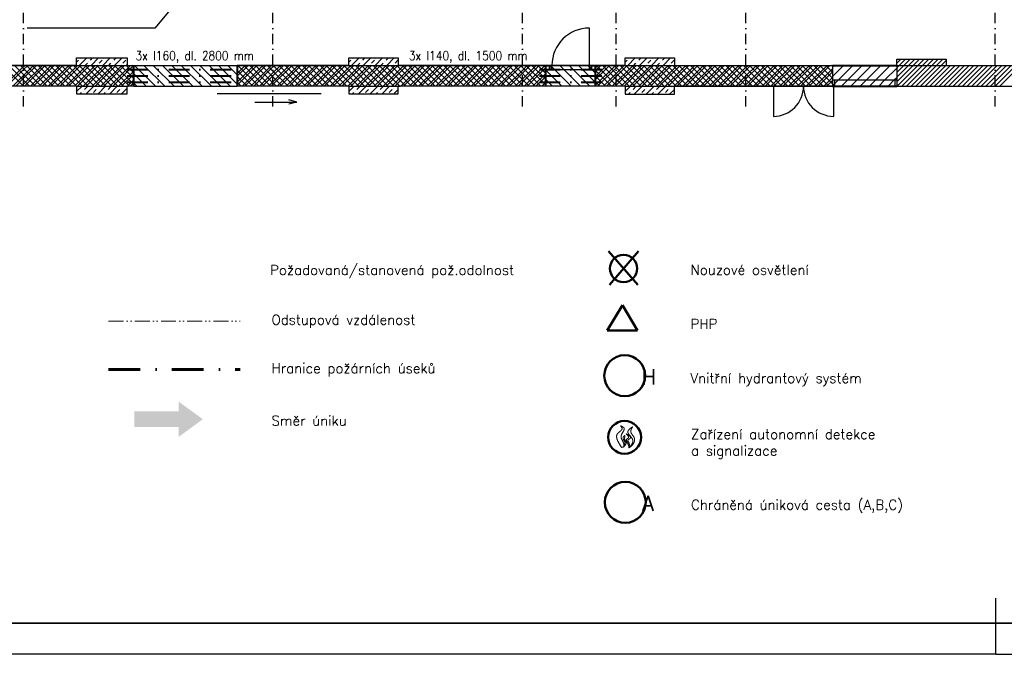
# Model space of a CAD drawing. Header units: millimetres. Extents: x 2886542 to 7567581, y -792623 to 134766.
# Tile 244 of 256: x 4897469 to 4921160, y -419614 to -404342. Entities that reach past the tile are written whole.
import ezdxf

# ---------------------------------------------------------------- set-up
doc = ezdxf.new("R2010")
doc.units = ezdxf.units.MM
for name, pattern in [('ACAD_ISO04W100', [30, 24, -3, 0, -3]), ('ACAD_ISO12W100', [21, 12, -3, 0, -3, 0, -3]), ('DASHDOT', [1, 0.5, -0.25, 0, -0.25]), ('DASHDOTX2', [50.8, 25.4, -12.7, 0, -12.7])]:
    doc.linetypes.add(name, pattern=pattern)
for name, color, linetype, lineweight in [('CKPROSTUPY_NADROVINOU', 7, 'DASHDOT', 25), ('IN_NS_TLUSTA', 1, 'Continuous', 40), ('Text obecně', 7, 'Continuous', 25)]:
    doc.layers.add(name, color=color, linetype=linetype, lineweight=lineweight)
doc.layers.add('IN_NS_VYPLNE OTVORU', color=16, linetype='Continuous')
doc.layers.add('požárničina', color=10, linetype='Continuous')
doc.styles.add('ROMAND', font='romand.shx', dxfattribs={"width": 0.85})
doc.styles.add('ROMANT', font='romant')
doc.styles.get("Standard").update_dxf_attribs({"font": 'arial.ttf'})
doc.dimstyles.new('úhlová', dxfattribs={"dimscale": 0.2, "dimtxt": 2.5, "dimasz": 1.5, "dimexe": 0, "dimexo": 3, "dimgap": 1, "dimtad": 1, "dimdec": 0, "dimzin": 0, "dimdsep": 46, "dimtxsty": 'ROMANT', "dimcen": 5, "dimclrd": 256, "dimclre": 256, "dimclrt": 7, "dimadec": 1, "dimazin": 0, "dimtfac": 1, "dimtdec": 0, "dimtix": 1, "dimtmove": 2, "dimatfit": 3, "dimfxl": 0, "dimtvp": 2, "dimtolj": 1, "dimtzin": 0, "dimarcsym": 0})

msp = doc.modelspace()

# ---------------------------------------------------------------- hatches: boundary and pattern name
at = {"layer": 'požárničina', "linetype": 'ACAD_ISO04W100', "lineweight": 50, "ltscale": 50, "extrusion": (0, 0, -1)}
h = msp.add_hatch(color=256, dxfattribs=at)
h.paths.add_polyline_path([(-4901291.9, -413766.8), (-4900227, -413766.8), (-4900227, -414146.5), (-4901291.9, -414146.5)])
h.paths.add_polyline_path([(-4901291.9, -413531.3), (-4901291.9, -413766.8), (-4901291.9, -414146.5), (-4901291.9, -414382), (-4901876.4, -413956.6)])

# ---------------------------------------------------------------- linework, layer by layer
at = {"layer": 'CKPROSTUPY_NADROVINOU', "color": 0, "ltscale": 500}
for p, q in [((4897563.4, -406428.5), (4897563.4, -379211)), ((4903563.4, -406428.5), (4903563.4, -379211)), ((4909563.4, -406428.5), (4909563.4, -379211)), ((4911823.4, -406428.5), (4911823.4, -379211)), ((4914943.4, -406428.5), (4914943.4, -379211)), ((4920943.4, -406428.5), (4920943.4, -379211))]:
    msp.add_line(p, q, dxfattribs=at)
at = {"layer": 'IN_NS_TLUSTA', "color": 0, "linetype": 'DASHDOT', "ltscale": 1000}
for p, q in [((4900053.4, -405542.4), (4902853.4, -405542.4)), ((4909976.4, -405542.4), (4911476.4, -405542.4)), ((4900053.4, -405692.4), (4902853.4, -405692.4)), ((4909976.4, -405692.4), (4911476.4, -405692.4)), ((4900053.4, -405842.4), (4902853.4, -405842.4)), ((4909976.4, -405842.4), (4911476.4, -405842.4))]:
    msp.add_line(p, q, dxfattribs=at)
at = {"layer": 'IN_NS_TLUSTA', "color": 0}
for p, q in [((4900203.4, -405442.4), (4900203.4, -405942.4)), ((4902703.4, -405442.4), (4902703.4, -405942.4)), ((4910126.4, -405942.4), (4910126.4, -405442.4)), ((4910126.4, -405442.4), (4910226.4, -405442.4)), ((4910126.4, -405542.4), (4910226.4, -405542.4)), ((4910226.4, -405542.4), (4910226.4, -405442.4)), ((4911226.4, -405442.4), (4911326.4, -405442.4)), ((4911226.4, -405542.4), (4911226.4, -405442.4)), ((4911226.4, -405542.4), (4911326.4, -405542.4)), ((4911326.4, -405942.4), (4911326.4, -405442.4)), ((4917026.4, -405442.4), (4918576.4, -405442.4)), ((4917026.4, -405942.4), (4918576.4, -405942.4))]:
    msp.add_line(p, q, dxfattribs=at)
at = {"layer": 'IN_NS_VYPLNE OTVORU', "color": 0}
for p, q in [((4911176.4, -405442.4), (4911176.4, -404542.4)), ((4898838.4, -405442.4), (4898838.4, -405262.4)), ((4898838.4, -405262.4), (4900053.4, -405262.4)), ((4898838.4, -405365.8), (4898887.8, -405316.4)), ((4898903.2, -405442.4), (4899083.2, -405262.4)), ((4898923.1, -405281.1), (4898923.1, -405281.1)), ((4899170.6, -405316.4), (4899224.7, -405262.4)), ((4899186.1, -405442.4), (4899366.1, -405262.4)), ((4899382.7, -405387.1), (4899453.4, -405316.4)), ((4899468.9, -405442.4), (4899648.9, -405262.4)), ((4899488.8, -405281.1), (4899488.8, -405281.1)), ((4899736.3, -405316.4), (4899790.3, -405262.4)), ((4899751.8, -405442.4), (4899931.8, -405262.4)), ((4899948.4, -405387.1), (4900019.1, -405316.4)), ((4900053.4, -405262.4), (4900053.4, -405442.4)), ((4905389.4, -405442.4), (4905389.4, -405262.4)), ((4905389.4, -405262.4), (4906575.4, -405262.4)), ((4905389.4, -405365.8), (4905438.8, -405316.4)), ((4905454.2, -405442.4), (4905634.2, -405262.4)), ((4905474.1, -405281.1), (4905474.1, -405281.1)), ((4905721.6, -405316.4), (4905775.7, -405262.4)), ((4905737.1, -405442.4), (4905917.1, -405262.4)), ((4905933.7, -405387.1), (4906004.4, -405316.4)), ((4906019.9, -405442.4), (4906199.9, -405262.4)), ((4906039.8, -405281.1), (4906039.8, -405281.1)), ((4906287.3, -405316.4), (4906341.3, -405262.4)), ((4906302.8, -405442.4), (4906482.8, -405262.4)), ((4906499.4, -405387.1), (4906570.1, -405316.4)), ((4906575.4, -405262.4), (4906575.4, -405442.4)), ((4912036.4, -405442.4), (4912036.4, -405262.4)), ((4912036.4, -405262.4), (4913222.4, -405262.4)), ((4912036.4, -405365.8), (4912085.8, -405316.4)), ((4912101.2, -405442.4), (4912281.2, -405262.4)), ((4912121.1, -405281.1), (4912121.1, -405281.1)), ((4912368.6, -405316.4), (4912422.7, -405262.4)), ((4912384.1, -405442.4), (4912564.1, -405262.4)), ((4912580.7, -405387.1), (4912651.4, -405316.4)), ((4912666.9, -405442.4), (4912846.9, -405262.4)), ((4912686.8, -405281.1), (4912686.8, -405281.1)), ((4912934.3, -405316.4), (4912988.3, -405262.4)), ((4912949.8, -405442.4), (4913129.8, -405262.4)), ((4913146.4, -405387.1), (4913217.1, -405316.4)), ((4913222.4, -405262.4), (4913222.4, -405442.4)), ((4918576.4, -405442.4), (4918576.4, -405292.4)), ((4918576.4, -405292.4), (4919762.4, -405292.4)), ((4918576.4, -405387.7), (4918671.8, -405292.4)), ((4918576.4, -405500), (4918784, -405292.4)), ((4918576.4, -405612.2), (4918896.3, -405292.4)), ((4918576.4, -405724.5), (4919008.5, -405292.4)), ((4918576.4, -405836.8), (4919120.8, -405292.4)), ((4918583, -405942.4), (4919233, -405292.4)), ((4918695.3, -405942.4), (4919345.3, -405292.4)), ((4918807.6, -405942.4), (4919457.6, -405292.4)), ((4918919.8, -405942.4), (4919569.8, -405292.4)), ((4919032.1, -405942.4), (4919682.1, -405292.4)), ((4919144.3, -405942.4), (4919762.4, -405324.3)), ((4919762.4, -405292.4), (4919762.4, -405442.4)), ((4898838.4, -405442.4), (4893459.4, -405442.4)), ((4897563.4, -405941.2), (4897064.6, -405442.4)), ((4897090.5, -405942.4), (4897563.4, -405469.5)), ((4897161.2, -405942.4), (4897563.4, -405540.2)), ((4897563.4, -405799.7), (4897206, -405442.4)), ((4897563.4, -405658.3), (4897347.4, -405442.4)), ((4897563.4, -405516.9), (4897488.9, -405442.4)), ((4897563.4, -405469.5), (4897590.5, -405442.4)), ((4897563.4, -405681.6), (4897802.7, -405442.4)), ((4897563.4, -405893.8), (4898014.8, -405442.4)), ((4897563.4, -405540.2), (4897661.2, -405442.4)), ((4897563.4, -405752.3), (4897873.4, -405442.4)), ((4897988.9, -405942.4), (4897563.4, -405516.9)), ((4897585.5, -405942.4), (4898085.5, -405442.4)), ((4898130.3, -405942.4), (4897630.3, -405442.4)), ((4897726.9, -405942.4), (4898226.9, -405442.4)), ((4898271.7, -405942.4), (4897771.7, -405442.4)), ((4897797.6, -405942.4), (4898297.6, -405442.4)), ((4898413.1, -405942.4), (4897913.1, -405442.4)), ((4897939.1, -405942.4), (4898439.1, -405442.4)), ((4898009.8, -405942.4), (4898509.8, -405442.4)), ((4898554.5, -405942.4), (4898054.5, -405442.4)), ((4898151.2, -405942.4), (4898651.2, -405442.4)), ((4898696, -405942.4), (4898196, -405442.4)), ((4898221.9, -405942.4), (4898721.9, -405442.4)), ((4898837.4, -405942.4), (4898337.4, -405442.4)), ((4898363.3, -405942.4), (4898863.3, -405442.4)), ((4898434, -405942.4), (4898934, -405442.4)), ((4898978.8, -405942.4), (4898478.8, -405442.4)), ((4898575.5, -405942.4), (4899075.5, -405442.4)), ((4899120.2, -405942.4), (4898620.2, -405442.4)), ((4898646.2, -405942.4), (4899146.2, -405442.4)), ((4899261.7, -405942.4), (4898761.7, -405442.4)), ((4898787.6, -405942.4), (4899287.6, -405442.4)), ((4898838.4, -405442.4), (4900075.4, -405442.4)), ((4898858.3, -405942.4), (4899358.3, -405442.4)), ((4899403.1, -405942.4), (4898903.1, -405442.4)), ((4898999.7, -405942.4), (4899499.7, -405442.4)), ((4899544.5, -405942.4), (4899044.5, -405442.4)), ((4899044.7, -405442.4), (4899099.9, -405387.1)), ((4899070.4, -405942.4), (4899570.4, -405442.4)), ((4899135.2, -405351.8), (4899135.2, -405351.8)), ((4899685.9, -405942.4), (4899185.9, -405442.4)), ((4899211.9, -405942.4), (4899711.9, -405442.4)), ((4899282.6, -405942.4), (4899782.6, -405442.4)), ((4899827.3, -405942.4), (4899327.3, -405442.4)), ((4899347.4, -405422.5), (4899347.4, -405422.5)), ((4899424, -405942.4), (4899924, -405442.4)), ((4899968.8, -405942.4), (4899468.8, -405442.4)), ((4899494.7, -405942.4), (4899994.7, -405442.4)), ((4900110.2, -405942.4), (4899610.2, -405442.4)), ((4899610.3, -405442.4), (4899665.6, -405387.1)), ((4899636.1, -405942.4), (4900136.1, -405442.4)), ((4899700.9, -405351.8), (4899700.9, -405351.8)), ((4899706.8, -405942.4), (4900203.4, -405445.8)), ((4900203.4, -405894.1), (4899751.6, -405442.4)), ((4900203.4, -405752.7), (4899893, -405442.4)), ((4899913.1, -405422.5), (4899913.1, -405422.5)), ((4900203.4, -405611.3), (4900034.4, -405442.4)), ((4900034.6, -405442.4), (4900053.4, -405423.6)), ((4900053.4, -405442.4), (4902703.4, -405442.4)), ((4900203.4, -405469.9), (4900175.9, -405442.4)), ((4905389.4, -405442.4), (4902703.4, -405442.4)), ((4902703.4, -405632.8), (4902893.8, -405442.4)), ((4902703.4, -405844.9), (4903106, -405442.4)), ((4902703.4, -405491.4), (4902752.4, -405442.4)), ((4902703.4, -405703.5), (4902964.5, -405442.4)), ((4902703.4, -405915.6), (4903176.7, -405442.4)), ((4903080, -405942.4), (4902703.4, -405565.7)), ((4903221.5, -405942.4), (4902721.5, -405442.4)), ((4902818.1, -405942.4), (4903318.1, -405442.4)), ((4903362.9, -405942.4), (4902862.9, -405442.4)), ((4902888.8, -405942.4), (4903388.8, -405442.4)), ((4903504.3, -405942.4), (4903004.3, -405442.4)), ((4903030.2, -405942.4), (4903530.2, -405442.4)), ((4903100.9, -405942.4), (4903563.4, -405479.9)), ((4903563.4, -405860), (4903145.7, -405442.4)), ((4903563.4, -405718.6), (4903287.1, -405442.4)), ((4903563.4, -405577.2), (4903428.6, -405442.4)), ((4903563.4, -405621.3), (4903742.4, -405442.4)), ((4903563.4, -405833.5), (4903954.5, -405442.4)), ((4903563.4, -405479.9), (4903600.9, -405442.4)), ((4903563.4, -405692), (4903813.1, -405442.4)), ((4903563.4, -405904.2), (4904025.2, -405442.4)), ((4903928.6, -405942.4), (4903563.4, -405577.2)), ((4904070, -405942.4), (4903570, -405442.4)), ((4903666.6, -405942.4), (4904166.6, -405442.4)), ((4904211.4, -405942.4), (4903711.4, -405442.4)), ((4903737.3, -405942.4), (4904237.3, -405442.4)), ((4904352.8, -405942.4), (4903852.8, -405442.4)), ((4903878.8, -405942.4), (4904378.8, -405442.4)), ((4903949.5, -405942.4), (4904449.5, -405442.4)), ((4904494.2, -405942.4), (4903994.2, -405442.4)), ((4904090.9, -405942.4), (4904590.9, -405442.4)), ((4904635.7, -405942.4), (4904135.7, -405442.4)), ((4904161.6, -405942.4), (4904661.6, -405442.4)), ((4904777.1, -405942.4), (4904277.1, -405442.4)), ((4904303, -405942.4), (4904803, -405442.4)), ((4904373.7, -405942.4), (4904873.7, -405442.4)), ((4904918.5, -405942.4), (4904418.5, -405442.4)), ((4904515.2, -405942.4), (4905015.2, -405442.4)), ((4905059.9, -405942.4), (4904559.9, -405442.4)), ((4904585.9, -405942.4), (4905085.9, -405442.4)), ((4905201.3, -405942.4), (4904701.4, -405442.4)), ((4904727.3, -405942.4), (4905227.3, -405442.4)), ((4904798, -405942.4), (4905298, -405442.4)), ((4905342.8, -405942.4), (4904842.8, -405442.4)), ((4904939.4, -405942.4), (4905439.4, -405442.4)), ((4905484.2, -405942.4), (4904984.2, -405442.4)), ((4905010.1, -405942.4), (4905510.1, -405442.4)), ((4905625.6, -405942.4), (4905125.6, -405442.4)), ((4905151.6, -405942.4), (4905651.6, -405442.4)), ((4905222.3, -405942.4), (4905722.3, -405442.4)), ((4905767, -405942.4), (4905267, -405442.4)), ((4905363.7, -405942.4), (4905863.7, -405442.4)), ((4905389.4, -405442.4), (4906626.4, -405442.4)), ((4905908.5, -405942.4), (4905408.5, -405442.4)), ((4905434.4, -405942.4), (4905934.4, -405442.4)), ((4906049.9, -405942.4), (4905549.9, -405442.4)), ((4905575.8, -405942.4), (4906075.8, -405442.4)), ((4905595.7, -405442.4), (4905650.9, -405387.1)), ((4905646.5, -405942.4), (4906146.5, -405442.4)), ((4905686.2, -405351.8), (4905686.2, -405351.8)), ((4906191.3, -405942.4), (4905691.3, -405442.4)), ((4905788, -405942.4), (4906287.9, -405442.4)), ((4906332.7, -405942.4), (4905832.7, -405442.4)), ((4905858.7, -405942.4), (4906358.7, -405442.4)), ((4905898.4, -405422.5), (4905898.4, -405422.5)), ((4906474.1, -405942.4), (4905974.1, -405442.4)), ((4906000.1, -405942.4), (4906500.1, -405442.4)), ((4906070.8, -405942.4), (4906570.8, -405442.4)), ((4906615.6, -405942.4), (4906115.6, -405442.4)), ((4906161.3, -405442.4), (4906216.6, -405387.1)), ((4906212.2, -405942.4), (4906712.2, -405442.4)), ((4906251.9, -405351.8), (4906251.9, -405351.8)), ((4906757, -405942.4), (4906257, -405442.4)), ((4906282.9, -405942.4), (4906782.9, -405442.4)), ((4906898.4, -405942.4), (4906398.4, -405442.4)), ((4906424.3, -405942.4), (4906924.3, -405442.4)), ((4906464.1, -405422.5), (4906464.1, -405422.5)), ((4906495.1, -405942.4), (4906995.1, -405442.4)), ((4907039.8, -405942.4), (4906539.8, -405442.4)), ((4912036.4, -405442.4), (4906575.4, -405442.4)), ((4906636.5, -405942.4), (4907136.5, -405442.4)), ((4907181.2, -405942.4), (4906681.3, -405442.4)), ((4906707.2, -405942.4), (4907207.2, -405442.4)), ((4907322.7, -405942.4), (4906822.7, -405442.4)), ((4906848.6, -405942.4), (4907348.6, -405442.4)), ((4906919.3, -405942.4), (4907419.3, -405442.4)), ((4907464.1, -405942.4), (4906964.1, -405442.4)), ((4907060.7, -405942.4), (4907560.7, -405442.4)), ((4907605.5, -405942.4), (4907105.5, -405442.4)), ((4907131.5, -405942.4), (4907631.5, -405442.4)), ((4907746.9, -405942.4), (4907246.9, -405442.4)), ((4907272.9, -405942.4), (4907772.9, -405442.4)), ((4907343.6, -405942.4), (4907843.6, -405442.4)), ((4907888.4, -405942.4), (4907388.4, -405442.4)), ((4907485, -405942.4), (4907985, -405442.4)), ((4908029.8, -405942.4), (4907529.8, -405442.4)), ((4907555.7, -405942.4), (4908055.7, -405442.4)), ((4908171.2, -405942.4), (4907671.2, -405442.4)), ((4907697.1, -405942.4), (4908197.1, -405442.4)), ((4907767.9, -405942.4), (4908267.8, -405442.4)), ((4908312.6, -405942.4), (4907812.6, -405442.4)), ((4907909.3, -405942.4), (4908409.3, -405442.4)), ((4908454, -405942.4), (4907954, -405442.4)), ((4907980, -405942.4), (4908480, -405442.4)), ((4908595.5, -405942.4), (4908095.5, -405442.4)), ((4908121.4, -405942.4), (4908621.4, -405442.4)), ((4908192.1, -405942.4), (4908692.1, -405442.4)), ((4908736.9, -405942.4), (4908236.9, -405442.4)), ((4908333.5, -405942.4), (4908833.5, -405442.4)), ((4908878.3, -405942.4), (4908378.3, -405442.4)), ((4908404.2, -405942.4), (4908904.2, -405442.4)), ((4909019.7, -405942.4), (4908519.7, -405442.4)), ((4908545.7, -405942.4), (4909045.7, -405442.4)), ((4908616.4, -405942.4), (4909116.4, -405442.4)), ((4909161.1, -405942.4), (4908661.2, -405442.4)), ((4908757.8, -405942.4), (4909257.8, -405442.4)), ((4909302.6, -405942.4), (4908802.6, -405442.4)), ((4908828.5, -405942.4), (4909328.5, -405442.4)), ((4909444, -405942.4), (4908944, -405442.4)), ((4908969.9, -405942.4), (4909469.9, -405442.4)), ((4909040.6, -405942.4), (4909540.6, -405442.4)), ((4909563.4, -405920.3), (4909085.4, -405442.4)), ((4909182.1, -405942.4), (4909563.4, -405561)), ((4909563.4, -405778.9), (4909226.8, -405442.4)), ((4909563.4, -405637.5), (4909368.3, -405442.4)), ((4909563.4, -405496.1), (4909509.7, -405442.4)), ((4909563.4, -405561), (4909682.1, -405442.4)), ((4909563.4, -405773.2), (4909894.2, -405442.4)), ((4909563.4, -405631.7), (4909752.8, -405442.4)), ((4909563.4, -405843.9), (4909964.9, -405442.4)), ((4910009.7, -405942.4), (4909563.4, -405496.1)), ((4909606.3, -405942.4), (4910106.3, -405442.4)), ((4910126.4, -405917.7), (4909651.1, -405442.4)), ((4909677, -405942.4), (4910126.4, -405493)), ((4910126.4, -405776.2), (4909792.5, -405442.4)), ((4910126.4, -405634.8), (4909933.9, -405442.4)), ((4910126.4, -405493.4), (4910075.4, -405442.4)), ((4910226.4, -405442.4), (4911226.4, -405442.4)), ((4910226.4, -405542.4), (4911226.4, -405542.4)), ((4910276.4, -405542.4), (4910276.4, -405442.4)), ((4911176.4, -405542.4), (4911176.4, -405442.4)), ((4911292.9, -405442.4), (4911326.4, -405442.4)), ((4911326.4, -405442.4), (4911326.4, -405942.4)), ((4911326.4, -405495.1), (4911379.1, -405442.4)), ((4911326.4, -405707.2), (4911591.3, -405442.4)), ((4911326.4, -405919.3), (4911803.4, -405442.4)), ((4911326.4, -405565.8), (4911449.8, -405442.4)), ((4911326.4, -405777.9), (4911662, -405442.4)), ((4911706.7, -405942.4), (4911326.4, -405562)), ((4911848.2, -405942.4), (4911348.2, -405442.4)), ((4911374.1, -405942.4), (4911874.1, -405442.4)), ((4911989.6, -405942.4), (4911489.6, -405442.4)), ((4911515.5, -405942.4), (4912015.5, -405442.4)), ((4911586.2, -405942.4), (4912086.2, -405442.4)), ((4912131, -405942.4), (4911631, -405442.4)), ((4911727.6, -405942.4), (4912227.6, -405442.4)), ((4912272.4, -405942.4), (4911772.4, -405442.4)), ((4911798.4, -405942.4), (4912298.4, -405442.4)), ((4912413.8, -405942.4), (4911913.8, -405442.4)), ((4911939.8, -405942.4), (4912439.8, -405442.4)), ((4912010.5, -405942.4), (4912510.5, -405442.4)), ((4912036.4, -405442.4), (4913273.4, -405442.4)), ((4912555.3, -405942.4), (4912055.3, -405442.4)), ((4912151.9, -405942.4), (4912651.9, -405442.4)), ((4912696.7, -405942.4), (4912196.7, -405442.4)), ((4912222.6, -405942.4), (4912722.6, -405442.4)), ((4912242.7, -405442.4), (4912297.9, -405387.1)), ((4912333.2, -405351.8), (4912333.2, -405351.8)), ((4912838.1, -405942.4), (4912338.1, -405442.4)), ((4912364, -405942.4), (4912864, -405442.4)), ((4912434.8, -405942.4), (4912934.8, -405442.4)), ((4912979.5, -405942.4), (4912479.5, -405442.4)), ((4912545.4, -405422.5), (4912545.4, -405422.5)), ((4912576.2, -405942.4), (4913050.2, -405468.3)), ((4913024.7, -405846.1), (4912620.9, -405442.4)), ((4912646.9, -405942.4), (4913074.8, -405514.5)), ((4913077.9, -405757.9), (4912762.4, -405442.4)), ((4912808.3, -405442.4), (4912863.6, -405387.1)), ((4912898.9, -405351.8), (4912898.9, -405351.8)), ((4913100.6, -405639.2), (4912903.8, -405442.4)), ((4913000.4, -405942.4), (4913500.4, -405442.4)), ((4913545.2, -405942.4), (4913045.2, -405442.4)), ((4913050.2, -405468.3), (4913076.2, -405442.4)), ((4913071.2, -405942.4), (4913571.2, -405442.4)), ((4913074.8, -405514.5), (4913146.9, -405442.4)), ((4913093.3, -405708.1), (4913359, -405442.4)), ((4913100.5, -405630.2), (4913288.3, -405442.4)), ((4913111.1, -405422.5), (4913111.1, -405422.5)), ((4913686.6, -405942.4), (4913186.6, -405442.4)), ((4913212.6, -405942.4), (4913712.6, -405442.4)), ((4913222.4, -405442.4), (4917026.4, -405442.4)), ((4913283.3, -405942.4), (4913783.3, -405442.4)), ((4913828.1, -405942.4), (4913328.1, -405442.4)), ((4913424.7, -405942.4), (4913924.7, -405442.4)), ((4913969.5, -405942.4), (4913469.5, -405442.4)), ((4913495.4, -405942.4), (4913995.4, -405442.4)), ((4914110.9, -405942.4), (4913610.9, -405442.4)), ((4913636.8, -405942.4), (4914136.8, -405442.4)), ((4913707.5, -405942.4), (4914207.5, -405442.4)), ((4914252.3, -405942.4), (4913752.3, -405442.4)), ((4913849, -405942.4), (4914349, -405442.4)), ((4914393.7, -405942.4), (4913893.7, -405442.4)), ((4913919.7, -405942.4), (4914419.7, -405442.4)), ((4914535.2, -405942.4), (4914035.2, -405442.4)), ((4914061.1, -405942.4), (4914561.1, -405442.4)), ((4914131.8, -405942.4), (4914631.8, -405442.4)), ((4914676.6, -405942.4), (4914176.6, -405442.4)), ((4914273.2, -405942.4), (4914773.2, -405442.4)), ((4914818, -405942.4), (4914318, -405442.4)), ((4914343.9, -405942.4), (4914843.9, -405442.4)), ((4914943.4, -405926.3), (4914459.4, -405442.4)), ((4914485.4, -405942.4), (4914943.4, -405484.3)), ((4914556.1, -405942.4), (4914943.4, -405555)), ((4914943.4, -405784.9), (4914600.8, -405442.4)), ((4914943.4, -405643.5), (4914742.3, -405442.4)), ((4914943.4, -405502.1), (4914883.7, -405442.4)), ((4914943.4, -405484.3), (4914985.4, -405442.4)), ((4914943.4, -405696.5), (4915197.5, -405442.4)), ((4914943.4, -405908.6), (4915409.6, -405442.4)), ((4914943.4, -405555), (4915056.1, -405442.4)), ((4914943.4, -405767.2), (4915268.2, -405442.4)), ((4915383.7, -405942.4), (4914943.4, -405502.1)), ((4914980.3, -405942.4), (4915480.3, -405442.4)), ((4915525.1, -405942.4), (4915025.1, -405442.4)), ((4915121.8, -405942.4), (4915621.8, -405442.4)), ((4915666.5, -405942.4), (4915166.5, -405442.4)), ((4915192.5, -405942.4), (4915692.5, -405442.4)), ((4915808, -405942.4), (4915308, -405442.4)), ((4915333.9, -405942.4), (4915833.9, -405442.4)), ((4915404.6, -405942.4), (4915904.6, -405442.4)), ((4915949.4, -405942.4), (4915449.4, -405442.4)), ((4915546, -405942.4), (4916046, -405442.4)), ((4916090.8, -405942.4), (4915590.8, -405442.4)), ((4915616.7, -405942.4), (4916116.7, -405442.4)), ((4916232.2, -405942.4), (4915732.2, -405442.4)), ((4915758.2, -405942.4), (4916258.2, -405442.4)), ((4915828.9, -405942.4), (4916328.9, -405442.4)), ((4916373.6, -405942.4), (4915873.6, -405442.4)), ((4915970.3, -405942.4), (4916470.3, -405442.4)), ((4916515.1, -405942.4), (4916015.1, -405442.4)), ((4916041, -405942.4), (4916541, -405442.4)), ((4916656.5, -405942.4), (4916156.5, -405442.4)), ((4916182.4, -405942.4), (4916682.4, -405442.4)), ((4916253.1, -405942.4), (4916753.1, -405442.4)), ((4916797.9, -405942.4), (4916297.9, -405442.4)), ((4916394.6, -405942.4), (4916894.6, -405442.4)), ((4916939.3, -405942.4), (4916439.3, -405442.4)), ((4916465.3, -405942.4), (4916965.3, -405442.4)), ((4917026.4, -405888), (4916580.7, -405442.4)), ((4916606.7, -405942.4), (4917026.4, -405522.6)), ((4917026.4, -405746.6), (4916722.2, -405442.4)), ((4917026.4, -405605.2), (4916863.6, -405442.4)), ((4917026.4, -405463.7), (4917005, -405442.4)), ((4917026.4, -405442.4), (4917026.4, -405942.4)), ((4918576.4, -405442.4), (4918576.4, -405942.4)), ((4919256.6, -405942.4), (4919762.4, -405436.5)), ((4919368.8, -405942.4), (4919868.8, -405442.4)), ((4919481.1, -405942.4), (4919981.1, -405442.4)), ((4919593.3, -405942.4), (4920093.3, -405442.4)), ((4919705.6, -405942.4), (4920205.6, -405442.4)), ((4919762.4, -405442.4), (4924088.4, -405442.4)), ((4919817.8, -405942.4), (4920317.8, -405442.4)), ((4919930.1, -405942.4), (4920430.1, -405442.4)), ((4920042.3, -405942.4), (4920542.3, -405442.4)), ((4920154.6, -405942.4), (4920654.6, -405442.4)), ((4920266.8, -405942.4), (4920766.8, -405442.4)), ((4920379.1, -405942.4), (4920879.1, -405442.4)), ((4920491.4, -405942.4), (4920943.4, -405490.3)), ((4920943.4, -405490.3), (4920991.4, -405442.4)), ((4920943.4, -405602.6), (4921103.6, -405442.4)), ((4920943.4, -405714.8), (4921215.9, -405442.4)), ((4920943.4, -405827.1), (4921328.1, -405442.4)), ((4920943.4, -405939.3), (4921440.4, -405442.4)), ((4921052.6, -405942.4), (4921552.6, -405442.4)), ((4897302.7, -405942.4), (4897563.4, -405681.6)), ((4897373.4, -405942.4), (4897563.4, -405752.3)), ((4897847.4, -405942.4), (4897563.4, -405658.3)), ((4897706, -405942.4), (4897563.4, -405799.7)), ((4899848.3, -405942.4), (4900203.4, -405587.2)), ((4899919, -405942.4), (4900203.4, -405657.9)), ((4900060.4, -405942.4), (4900203.4, -405799.3)), ((4902938.6, -405942.4), (4902703.4, -405707.1)), ((4903242.4, -405942.4), (4903563.4, -405621.3)), ((4903313.1, -405942.4), (4903563.4, -405692)), ((4903787.1, -405942.4), (4903563.4, -405718.6)), ((4909252.8, -405942.4), (4909563.4, -405631.7)), ((4909394.2, -405942.4), (4909563.4, -405773.2)), ((4909868.3, -405942.4), (4909563.4, -405637.5)), ((4909726.8, -405942.4), (4909563.4, -405778.9)), ((4909818.5, -405942.4), (4910126.4, -405634.4)), ((4909889.2, -405942.4), (4910126.4, -405705.1)), ((4911565.3, -405942.4), (4911326.4, -405703.4)), ((4912788.3, -405942.4), (4913100.5, -405630.2)), ((4912859, -405942.4), (4913093.3, -405708.1)), ((4913262.4, -405942.4), (4913077.9, -405757.9)), ((4913403.8, -405942.4), (4913100.6, -405639.2)), ((4914697.5, -405942.4), (4914943.4, -405696.5)), ((4914768.2, -405942.4), (4914943.4, -405767.2)), ((4915242.3, -405942.4), (4914943.4, -405643.5)), ((4915100.8, -405942.4), (4914943.4, -405784.9)), ((4916677.4, -405942.4), (4917026.4, -405593.4)), ((4916818.8, -405942.4), (4917026.4, -405734.8)), ((4916889.5, -405942.4), (4917026.4, -405805.5)), ((4917026.4, -405792.4), (4918576.4, -405792.4)), ((4917076.4, -405792.4), (4917076.4, -405942.4)), ((4918526.4, -405792.4), (4918526.4, -405942.4)), ((4920603.6, -405942.4), (4920943.4, -405602.6)), ((4920715.9, -405942.4), (4920943.4, -405714.8)), ((4898838.4, -405942.4), (4893459.4, -405942.4)), ((4897514.8, -405942.4), (4897563.4, -405893.8)), ((4897564.6, -405942.4), (4897563.4, -405941.2)), ((4898838.4, -405942.4), (4900075.4, -405942.4)), ((4898838.4, -406072.9), (4898968.9, -405942.4)), ((4898838.4, -405942.4), (4898838.4, -406122.4)), ((4898993.8, -406058.9), (4898993.8, -406058.9)), ((4899029.2, -406023.5), (4899099.9, -405952.8)), ((4899071.8, -406122.4), (4899251.8, -405942.4)), ((4899241.3, -406094.2), (4899312, -406023.5)), ((4899347.4, -405988.2), (4899347.4, -405988.2)), ((4899354.6, -406122.4), (4899534.6, -405942.4)), ((4899382.7, -405952.8), (4899393.2, -405942.4)), ((4899559.5, -406058.9), (4899559.5, -406058.9)), ((4899594.9, -406023.5), (4899665.6, -405952.8)), ((4899637.5, -406122.4), (4899817.4, -405942.4)), ((4899807, -406094.2), (4899877.7, -406023.5)), ((4899913.1, -405988.2), (4899913.1, -405988.2)), ((4899920.3, -406122.4), (4900053.4, -405989.3)), ((4899948.4, -405952.8), (4899958.9, -405942.4)), ((4900203.4, -405942.4), (4900053.4, -405942.4)), ((4900053.4, -406122.4), (4900053.4, -405942.4)), ((4900131.1, -405942.4), (4900203.4, -405870.1)), ((4900203.4, -405942.4), (4902703.4, -405942.4)), ((4902797.2, -405942.4), (4902703.4, -405848.6)), ((4905389.4, -405942.4), (4902703.4, -405942.4)), ((4903454.5, -405942.4), (4903563.4, -405833.5)), ((4903525.2, -405942.4), (4903563.4, -405904.2)), ((4903645.7, -405942.4), (4903563.4, -405860)), ((4905389.4, -405942.4), (4906626.4, -405942.4)), ((4905389.4, -406072.9), (4905519.9, -405942.4)), ((4905389.4, -405942.4), (4905389.4, -406122.4)), ((4905544.8, -406058.9), (4905544.8, -406058.9)), ((4905580.2, -406023.5), (4905650.9, -405952.8)), ((4905622.8, -406122.4), (4905802.8, -405942.4)), ((4905792.3, -406094.2), (4905863, -406023.5)), ((4905898.4, -405988.2), (4905898.4, -405988.2)), ((4905905.6, -406122.4), (4906085.6, -405942.4)), ((4905933.7, -405952.8), (4905944.2, -405942.4)), ((4906110.5, -406058.9), (4906110.5, -406058.9)), ((4906145.9, -406023.5), (4906216.6, -405952.8)), ((4906188.5, -406122.4), (4906368.4, -405942.4)), ((4906358, -406094.2), (4906428.7, -406023.5)), ((4906464.1, -405988.2), (4906464.1, -405988.2)), ((4906471.3, -406122.4), (4906575.4, -406018.3)), ((4906499.4, -405952.8), (4906509.9, -405942.4)), ((4912036.4, -405942.4), (4906575.4, -405942.4)), ((4906575.4, -406122.4), (4906575.4, -405942.4)), ((4909464.9, -405942.4), (4909563.4, -405843.9)), ((4909585.4, -405942.4), (4909563.4, -405920.3)), ((4910030.6, -405942.4), (4910126.4, -405846.6)), ((4910101.3, -405942.4), (4910126.4, -405917.3)), ((4911423.9, -405942.4), (4911326.4, -405844.9)), ((4912036.4, -405942.4), (4913273.4, -405942.4)), ((4912036.4, -406072.9), (4912166.9, -405942.4)), ((4912036.4, -405942.4), (4912036.4, -406136.4)), ((4912191.8, -406058.9), (4912191.8, -406058.9)), ((4912227.2, -406023.5), (4912297.9, -405952.8)), ((4912255.7, -406136.4), (4912449.8, -405942.4)), ((4912439.3, -406094.2), (4912510, -406023.5)), ((4912538.6, -406136.4), (4912732.6, -405942.4)), ((4912545.4, -405988.2), (4912545.4, -405988.2)), ((4912580.7, -405952.8), (4912591.2, -405942.4)), ((4912757.5, -406058.9), (4912757.5, -406058.9)), ((4912792.9, -406023.5), (4912863.6, -405952.8)), ((4912821.4, -406136.4), (4913015.5, -405942.4)), ((4913005, -406094.2), (4913075.7, -406023.5)), ((4913120.9, -405942.4), (4913024.7, -405846.1)), ((4913104.3, -406136.4), (4913222.6, -406018.1)), ((4913111.1, -405988.2), (4913111.1, -405988.2)), ((4913146.4, -405952.8), (4913156.9, -405942.4)), ((4913222.4, -406136.4), (4913222.7, -405942.4)), ((4913222.7, -405942.4), (4917026.4, -405942.4)), ((4918368.4, -405942.4), (4913255.9, -405942.4)), ((4914909.6, -405942.4), (4914943.4, -405908.6)), ((4914959.4, -405942.4), (4914943.4, -405926.3)), ((4915603.3, -405942.4), (4915603.3, -406667.4)), ((4917026.4, -405942.4), (4918576.4, -405942.4)), ((4917053.3, -405942.4), (4917053.3, -406667.4)), ((4918576.4, -405942.4), (4949674.8, -405942.4)), ((4920828.1, -405942.4), (4920943.4, -405827.1)), ((4920940.4, -405942.4), (4920943.4, -405939.3)), ((4898838.4, -406122.4), (4900053.4, -406122.4)), ((4898930.3, -406122.4), (4898958.5, -406094.2)), ((4899496, -406122.4), (4899524.1, -406094.2)), ((4902219.6, -406114.9), (4904719.6, -406114.9)), ((4904138, -406323.3), (4903941.4, -406274)), ((4905389.4, -406122.4), (4906575.4, -406122.4)), ((4905481.3, -406122.4), (4905509.5, -406094.2)), ((4906047, -406122.4), (4906075.1, -406094.2)), ((4912036.4, -406136.4), (4913222.4, -406136.4)), ((4912114.3, -406136.4), (4912156.5, -406094.2)), ((4912404, -406129.6), (4912404, -406129.6)), ((4912680, -406136.4), (4912722.1, -406094.2)), ((4912969.6, -406129.6), (4912969.6, -406129.6)), ((4903125.2, -406323.3), (4904138, -406323.3)), ((4904138, -406323.3), (4903941.4, -406372.5))]:
    msp.add_line(p, q, dxfattribs=at)
at = {"layer": 'IN_NS_VYPLNE OTVORU', "color": 0, "ltscale": 2500}
msp.add_line((4879682.2, -405442.4), (4945510.6, -405442.4), dxfattribs=at)
at = {"layer": 'IN_NS_VYPLNE OTVORU', "color": 0, "lineweight": 30}
for p, q in [((4900733.6, -405942.4), (4900233.6, -405442.4)), ((4900958.1, -405942.4), (4900458.1, -405442.4)), ((4901182.6, -405942.4), (4900682.6, -405442.4)), ((4901407.1, -405942.4), (4900907.1, -405442.4)), ((4901631.6, -405942.4), (4901131.6, -405442.4)), ((4901856.1, -405942.4), (4901356.1, -405442.4)), ((4902080.6, -405942.4), (4901580.6, -405442.4)), ((4902305.1, -405942.4), (4901805.1, -405442.4)), ((4902529.6, -405942.4), (4902029.6, -405442.4)), ((4902703.4, -405891.6), (4902254.1, -405442.4)), ((4902703.4, -405667.1), (4902478.6, -405442.4)), ((4902703.4, -405442.6), (4902703.1, -405442.4)), ((4910514.4, -405942.4), (4910126.4, -405554.4)), ((4910276.4, -405479.9), (4910238.9, -405442.4)), ((4910338.9, -405542.4), (4910276.4, -405479.9)), ((4910726.4, -405929.9), (4910338.9, -405542.4)), ((4910563.4, -405542.4), (4910463.4, -405442.4)), ((4910726.4, -405705.4), (4910563.4, -405542.4)), ((4910726.4, -405480.9), (4910687.9, -405442.4)), ((4910787.9, -405542.4), (4910726.4, -405480.9)), ((4911187.9, -405942.4), (4910787.9, -405542.4)), ((4911012.4, -405542.4), (4910912.4, -405442.4)), ((4911326.4, -405856.4), (4911012.4, -405542.4)), ((4911176.4, -405481.8), (4911136.9, -405442.4)), ((4911226.4, -405531.8), (4911176.4, -405481.8)), ((4911236.9, -405542.4), (4911226.4, -405531.8)), ((4911326.4, -405631.8), (4911236.9, -405542.4)), ((4917026.4, -405483.5), (4917067.5, -405442.4)), ((4917026.4, -405708), (4917292, -405442.4)), ((4917166.5, -405792.4), (4917516.5, -405442.4)), ((4917391, -405792.4), (4917741, -405442.4)), ((4917615.6, -405792.4), (4917965.6, -405442.4)), ((4917840.1, -405792.4), (4918190.1, -405442.4)), ((4918064.6, -405792.4), (4918414.6, -405442.4)), ((4918289.1, -405792.4), (4918576.4, -405505)), ((4900509.1, -405942.4), (4900203.4, -405636.7)), ((4910289.9, -405942.4), (4910126.4, -405778.9)), ((4910963.4, -405942.4), (4910726.4, -405705.4)), ((4917076.4, -405882.5), (4917166.5, -405792.4)), ((4917241, -405942.4), (4917391, -405792.4)), ((4917465.6, -405942.4), (4917615.6, -405792.4)), ((4917690.1, -405942.4), (4917840.1, -405792.4)), ((4917914.6, -405942.4), (4918064.6, -405792.4)), ((4918139.1, -405942.4), (4918289.1, -405792.4)), ((4918363.6, -405942.4), (4918513.6, -405792.4)), ((4918513.6, -405792.4), (4918576.4, -405729.5)), ((4900284.6, -405942.4), (4900203.4, -405861.2)), ((4910738.9, -405942.4), (4910726.4, -405929.9)), ((4917026.4, -405932.5), (4917076.4, -405882.5))]:
    msp.add_line(p, q, dxfattribs=at)
at = {"layer": 'IN_NS_VYPLNE OTVORU', "color": 0}
for centre, radius, start, end in [((4911176.4, -405442.4), 900, 90, 180), ((4915603.3, -405942.4), 725, 270, 0), ((4917053.3, -405942.4), 725, 180, 270)]:
    msp.add_arc(centre, radius, start, end, dxfattribs=at)
at = {"layer": 'požárničina', "linetype": 'ACAD_ISO04W100', "lineweight": 50, "ltscale": 50, "extrusion": (0, 0, -1)}
for p, q in [((4912338.1, -410720.6), (4911639.5, -409911.1)), ((4911660.6, -410720.6), (4912359.3, -409911.1)), ((4911606.4, -411819.3), (4911971.6, -411212.4)), ((4912336.8, -411819.3), (4911971.6, -411212.4)), ((4911606.4, -411819.3), (4912336.8, -411819.3))]:
    msp.add_line(p, q, dxfattribs=at)
at = {"layer": 'požárničina', "linetype": 'ACAD_ISO12W100', "lineweight": 0, "ltscale": 30, "extrusion": (0, 0, -1)}
msp.add_line((4899608.6, -411593.1, 5485), (4902771.4, -411593.1, 5485), dxfattribs=at)
at = {"layer": 'požárničina', "linetype": 'DASHDOTX2', "lineweight": 60, "ltscale": 30, "extrusion": (0, 0, -1)}
msp.add_line((4899608.6, -412758.5, 5485), (4902771.4, -412758.5, 5485), dxfattribs=at)
at = {"layer": 'požárničina', "lineweight": 50, "ltscale": 50, "extrusion": (0, 0, -1)}
for centre, radius in [((-4911999.4, -410328.1), 328), ((-4912027.5, -412908.8), 492), ((-4912040.3, -415955.9, -8127.5), 492)]:
    msp.add_circle(centre, radius, dxfattribs=at)
at = {"layer": 'požárničina', "lineweight": 50, "ltscale": 50}
msp.add_circle((4912023.2, -414391.4, 9498.8), 395.4, dxfattribs=at)
at = {"layer": 'požárničina', "linetype": 'ACAD_ISO04W100', "lineweight": 9, "ltscale": 50}
for points in [[(4911951, -414633.6, 9498.8), (4911870.8, -414502, 9498.8), (4911846.6, -414314.5, 9498.8), (4911963.2, -414181.4, 9498.8), (4911926.8, -414114.8, 9498.8)], [(4911926.8, -414114.8, 9498.8), (4912013.1, -414173.8, 9498.8), (4911961.6, -414303.9, 9498.8), (4911937.4, -414378, 9498.8), (4911991.9, -414512.6, 9498.8), (4911988.9, -414624.5, 9498.8), (4911951, -414633.6, 9498.8)], [(4912003.8, -414604.7, 9498.8), (4912029.7, -414509, 9498.8), (4911986.5, -414401.1, 9498.8), (4912008.1, -414363.9, 9498.8), (4912029.7, -414346.8, 9498.8), (4912026, -414389.2, 9498.8), (4912023.8, -414431.6, 9498.8), (4912061, -414522.4, 9498.8), (4911994.7, -414625.9, 9498.8)], [(4912130.2, -414645.3, 9498.8), (4912103.2, -414546.4, 9498.8), (4912074.7, -414436.9, 9498.8), (4912121.2, -414390.4, 9498.8), (4912064.2, -414311, 9498.8), (4912107.7, -414332, 9498.8), (4912162.7, -414412.4, 9498.8), (4912104.2, -414456.8, 9498.8), (4912121.3, -414512.3, 9498.8), (4912136.8, -414553, 9498.8), (4912127.2, -414641.8, 9498.8)], [(4912128.1, -414645.7, 9498.8), (4912223.5, -414477.8, 9498.8), (4912162.9, -414362.9, 9498.8), (4912102.4, -414261.5, 9498.8), (4912181.1, -414161.7, 9498.8), (4912215.9, -414136, 9498.8)], [(4912215.9, -414136, 9498.8), (4912173.5, -414264.6, 9498.8), (4912255.3, -414403.7, 9498.8), (4912230.6, -414552.3, 9498.8), (4912128.1, -414645.7, 9498.8)]]:
    msp.add_spline(points, degree=3, dxfattribs=at)
at = {"layer": 'Text obecně'}
for p, q in [((4920958.1, -419613.8), (4920958.1, -418264.6)), ((4889458.9, -418863.8), (4920958.1, -418863.8)), ((4920958.1, -418863.8), (4889458.9, -418863.8)), ((4920958.1, -418863.8), (4889458.9, -418863.8)), ((4889458.9, -418863.8), (4920958.1, -418863.8)), ((4920958.1, -418863.8), (4889458.9, -418863.8)), ((4920958.1, -418863.8), (4889458.9, -418863.8)), ((4889458.9, -418863.8), (4920958.1, -418863.8)), ((4920958.1, -418863.8), (4889458.9, -418863.8)), ((4920958.1, -418863.8), (4889458.9, -418863.8)), ((4920208.2, -418863.8), (4889458.9, -418863.8)), ((4889458.9, -418863.8), (4920958.1, -418863.8)), ((4920958.1, -418863.8), (4889458.9, -418863.8)), ((4920958.1, -418863.8), (4889458.9, -418863.8)), ((4889458.9, -418863.8), (4920958.1, -418863.8)), ((4920958.1, -418863.8), (4889458.9, -418863.8)), ((4920958.1, -418863.8), (4889458.9, -418863.8)), ((4889458.9, -418863.8), (4920958.1, -418863.8)), ((4920958.1, -418863.8), (4889458.9, -418863.8)), ((4920958.1, -418863.8), (4889458.9, -418863.8)), ((4889458.9, -418863.8), (4920958.1, -418863.8)), ((4920958.1, -418863.8), (4889458.9, -418863.8)), ((4920958.1, -418863.8), (4889458.9, -418863.8)), ((4920208.2, -418863.8), (4889458.9, -418863.8)), ((4889458.9, -418863.8), (4920958.1, -418863.8)), ((4920958.1, -418863.8), (4889458.9, -418863.8)), ((4920958.1, -418863.8), (4889458.9, -418863.8)), ((4890208.9, -418863.8), (4920958.1, -418863.8)), ((4920958.1, -418863.8), (4890208.9, -418863.8)), ((4920958.1, -418863.8), (4890208.9, -418863.8)), ((4920958.1, -418863.8), (4951707.4, -418863.8)), ((4951707.4, -418863.8), (4920958.1, -418863.8)), ((4920958.1, -418863.8), (4951707.4, -418863.8)), ((4920958.1, -418863.8), (4951707.4, -418863.8)), ((4920958.1, -419613.8), (4889458.9, -419613.8)), ((4920958.1, -419613.8), (4952457.4, -419613.8))]:
    msp.add_line(p, q, dxfattribs=at)

# ---------------------------------------------------------------- texts
at = {"color": 7, "lineweight": 9, "width": 550242.399, "attachment_point": 1, "style": 'ROMANT'}
for s, insert, char_height in [('Požadovaná/stanovená pož.odolnost', (4903494.3, -410247.7, 5485), 236.191), ('Nouzové osvětlení', (4913610.1, -410243.8, 5485), 236.191), ('Odstupová vzdálenost', (4903527.3, -411445.8, 5485), 236.191), ('PHP ', (4913610.1, -411545.8, 5485), 236.19), ('Hranice požárních úseků', (4903527.3, -412611.2, 5485), 236.191), ('Vnitřní hydrantový systém', (4913610.1, -412849.8, 5485), 236.191), ('Směr úniku', (4903527.3, -413875, 5485), 236.19), ('Zařízení autonomní detekce\\Pa signalizace', (4913622.9, -414199.2, 13612.6), 236.191), ('Chráněná úniková cesta (A,B,C)', (4913622.9, -415897, 13612.6), 236.191)]:
    msp.add_mtext(s, dxfattribs=dict(at, insert=insert, char_height=char_height))
at = {"layer": 'IN_NS_TLUSTA', "color": 0, "linetype": 'Continuous', "lineweight": 50, "style": 'ROMAND', "width": 0.85}
for s, p in [('3x I160, dl. 2800 mm', (4900252.7, -405315.5)), ('3x I140, dl. 1500 mm', (4906834.4, -405315.5))]:
    msp.add_text(s, height=220, rotation=360, dxfattribs=at).set_placement(p)
at = {"layer": 'požárničina', "lineweight": 50, "char_height": 367.408, "width": 2378.965, "attachment_point": 1}
for s, insert in [('{\\Ftxt,bigfont|c238;\\W4.8403; \\W1;H}', (4910847.8, -412749.4)), ('{\\Ftxt,bigfont|c238;\\W4.8403; \\W1;A}', (4910860.6, -415796.6, 8127.5))]:
    msp.add_mtext(s, dxfattribs=dict(at, insert=insert))

# ---------------------------------------------------------------- leaders
at = {"layer": 'požárničina'}
msp.add_leader([(4901962.1, -403025.6), (4900719, -404548.8), (4897650, -404548.8)], dimstyle='úhlová', override={"dimasz": 1500, "dimgap": 1, "dimtad": 0}, dxfattribs=at)

doc.saveas('drawing.dxf')
